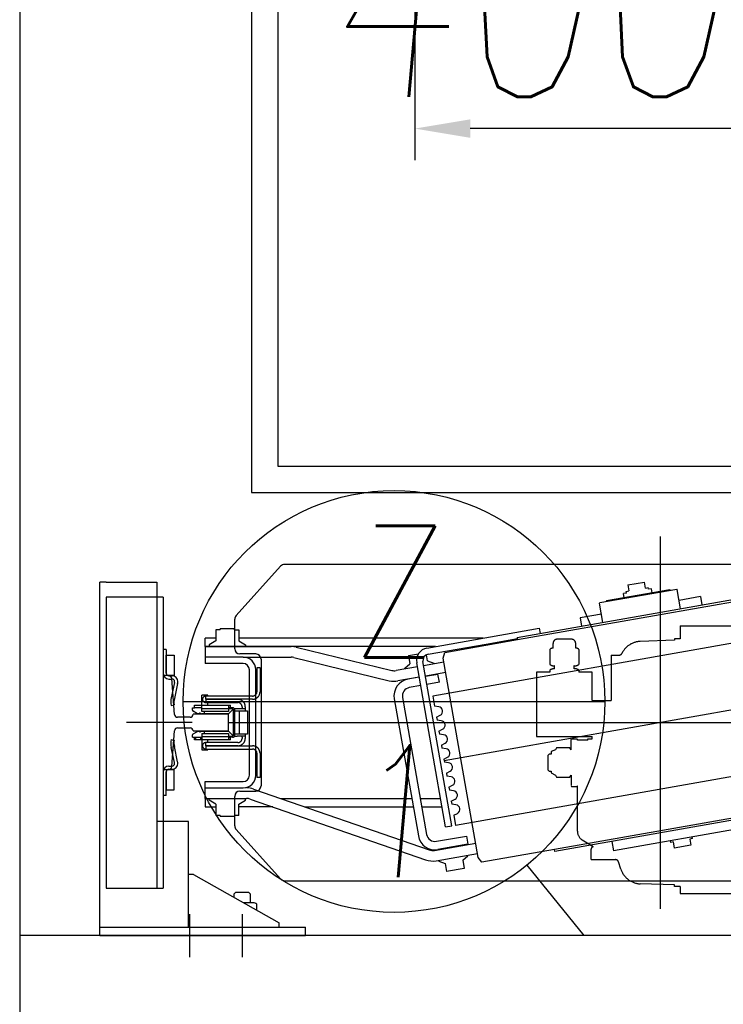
# Model space of a CAD drawing. Header units: millimetres. Extents: x 171 to 266814, y 44 to 350448.
# Tile 45 of 105: x 17758 to 18425, y 21590 to 22524. Entities that reach past the tile are written whole.
import ezdxf

# ---------------------------------------------------------------- set-up
doc = ezdxf.new("R2010")
doc.units = ezdxf.units.MM
doc.header["$LTSCALE"] = 100
doc.linetypes.add('ACAD_ISO02W100', pattern=[15, 12, -3])
for name, color, linetype in [('DASH_25', 1, 'ACAD_ISO02W100'), ('KOTY-DVERE', 8, 'Continuous'), ('NOVÁ TENKÁ', 240, 'Continuous'), ('OBRYSY', 7, 'Continuous'), ('ŽB', 3, 'Continuous')]:
    doc.layers.add(name, color=color, linetype=linetype)
doc.layers.add('DIM_COMP_AUX', color=7, linetype='Continuous', plot=False)
doc.styles.add('CS-ROMANS', font='romans.shx', dxfattribs={"width": 0.75, "oblique": 5})
doc.styles.add('ROMANS', font='romans.shx', dxfattribs={"width": 0.75, "oblique": 5, "height": 200})
doc.dimstyles.new('KONE_mm', dxfattribs={"dimscale": 15, "dimtxt": 3.5, "dimasz": 3.5, "dimexe": 2, "dimexo": 0, "dimgap": 2, "dimtad": 1, "dimdec": 0, "dimrnd": 0.01, "dimzin": 0, "dimdsep": 46, "dimtxsty": 'ROMANS', "dimsah": 1, "dimcen": 0, "dimclrd": 256, "dimclre": 256, "dimclrt": 256, "dimadec": 1, "dimazin": 3, "dimtfac": 1, "dimtdec": 0, "dimtmove": 0, "dimatfit": 3, "dimfxl": 1, "dimtolj": 1, "dimtzin": 0, "dimarcsym": 0})

# ---------------------------------------------------------------- blocks, each defined once
blk = doc.blocks.new('MX20_Planview')
at = {"layer": 'DASH_25', "ltscale": 0.25}
for p, q in [((58.22, 667.01), (58.22, 679.77)), ((58.22, 679.77), (119.22, 679.77)), ((119.22, 679.77), (119.22, 626.77)), ((35.42, 664.05), (31.14, 664.05)), ((36.62, 667.01), (50.86, 667.01)), ((56.36, 667.01), (58.22, 667.01)), ((132, 661.74), (133.59, 665.71)), ((133.59, 665.71), (136, 665.71)), ((136, 667.74), (137.2, 668.94)), ((136, 665.71), (136, 667.74)), ((137.2, 668.94), (150.8, 668.94)), ((150.8, 668.94), (152, 667.74)), ((152, 667.74), (152, 665.71)), ((152, 665.71), (153.61, 665.71)), ((153.61, 665.71), (156, 661.74)), ((207.3, 664.74), (213.81, 664.77)), ((209.91, 640.94), (207.3, 664.74)), ((216.81, 637.28), (213.81, 664.77)), ((26.94, 659.85), (26.94, 646.69)), ((55.16, 662.65), (52.06, 662.65)), ((130.14, 660.67), (132, 661.74)), ((130.14, 648.02), (130.14, 660.67)), ((156, 661.74), (157.86, 660.67)), ((157.86, 660.67), (157.86, 648.02)), ((122, 646.94), (121.5, 646.44)), ((121.5, 646.44), (121.5, 641.44)), ((132, 646.94), (122, 646.94)), ((132, 646.94), (130.14, 648.02)), ((157.86, 648.02), (156, 646.94)), ((156, 646.94), (166, 646.94)), ((166, 646.94), (166.5, 646.44)), ((166.5, 646.44), (166.5, 641.44)), ((35.42, 642.49), (31.14, 642.49)), ((36.62, 639.53), (50.86, 639.53)), ((55.16, 643.89), (52.06, 643.89)), ((56.36, 639.53), (58.22, 639.53)), ((58.22, 626.77), (58.22, 639.53)), ((121.5, 641.44), (122, 640.94)), ((122, 640.94), (122.65, 640.94)), ((122.65, 640.94), (122.58, 640.94)), ((122.65, 630.94), (122.65, 640.94)), ((166.5, 641.44), (166, 640.94)), ((209.91, 640.94), (166, 640.94)), ((240.03, 600.58), (216.81, 637.28)), ((85.01, 626.77), (58.22, 626.77)), ((85.01, 626.77), (85.01, 608.94)), ((115.71, 626.77), (115.71, 611.82)), ((119.22, 626.77), (115.71, 626.77)), ((121.39, 630.94), (121.2, 622.63)), ((121.39, 630.94), (122.65, 630.94)), ((122.65, 630.94), (122.58, 630.94)), ((42, 608.94), (85.01, 608.94)), ((42, 608.94), (42, 601.25)), ((27.95, 548.94), (29.08, 581.31)), ((260.05, 548.94), (258.92, 581.31)), ((260.05, 548.94), (258.92, 581.31)), ((14.25, 543.5), (26.5, 543.5)), ((14.25, 493.5), (14.25, 543.5)), ((26.5, 548.94), (27.95, 548.94)), ((26.5, 543.5), (26.5, 548.94)), ((261.5, 548.94), (260.05, 548.94)), ((261.5, 548.94), (260.05, 548.94)), ((261.5, 543.5), (261.5, 548.94)), ((261.5, 543.5), (268, 543.5)), ((268, -543.5), (268, 543.5)), ((14.25, 493.5), (35.1, 492.94)), ((35.1, 476.71), (35.1, 492.94)), ((47.1, 476.21), (35.6, 476.21)), ((47.1, 473.21), (47.1, 476.21)), ((50.02, 473.21), (47.1, 473.21)), ((50.02, 473.21), (50.02, 471.22)), ((13.84, 423.43), (-37.67, 379.54)), ((-55.94, 233.58), (-55.94, 345.96)), ((-27.63, 164), (-52.19, 216.67)), ((-30.54, 163.5), (-30.54, 151.5)), ((-27.63, 164), (-30.04, 164)), ((-22.54, 161.5), (-22.54, 161.5)), ((-30.04, 151), (-22.54, 151)), ((-22.54, 153.5), (-22.54, 153.5)), ((-22.54, 151), (-22.54, 149)), ((-22.54, 149), (-21.79, 149)), ((-20.94, 99.71), (-20.94, 140.78)), ((-20.94, 101.71), (-20.94, 99.71)), ((-10.94, 89.71), (0, 89.71)), ((0, -89.71), (0, 89.71)), ((-10.94, -89.71), (0, -89.71)), ((-20.94, -101.71), (-20.94, -99.71)), ((-20.94, -99.71), (-20.94, -140.78)), ((-22.54, -149), (-21.79, -149)), ((-22.54, -151), (-22.54, -149)), ((-30.54, -163.5), (-30.54, -151.5)), ((-30.04, -151), (-22.54, -151)), ((-27.63, -164), (-52.19, -216.67)), ((-27.63, -164), (-30.04, -164)), ((-55.94, -233.58), (-55.94, -345.96)), ((13.84, -423.43), (-37.67, -379.54)), ((47.02, -473.21), (50.02, -473.21)), ((47.02, -473.21), (47.02, -476.21)), ((50.02, -473.21), (50.02, -471.22)), ((35.02, -492.94), (35.02, -476.71)), ((35.52, -476.21), (47.02, -476.21)), ((14.25, -493.5), (35.02, -492.94)), ((14.25, -543.5), (14.25, -493.5)), ((14.25, -543.5), (26.5, -543.5)), ((26.5, -543.5), (26.5, -548.94)), ((26.5, -548.94), (27.95, -548.94)), ((27.95, -548.94), (29.08, -581.31)), ((260.05, -548.94), (258.92, -581.31)), ((260.05, -548.94), (258.92, -581.31)), ((261.5, -548.94), (260.05, -548.94)), ((261.5, -548.94), (260.05, -548.94)), ((261.5, -543.5), (261.5, -548.94)), ((261.5, -543.5), (268, -543.5)), ((42, -608.94), (42, -601.25)), ((236, -627.94), (236, -604.77)), ((238.04, -601.93), (238.04, -601.93)), ((245.12, -599.63), (238.07, -601.92)), ((42, -608.94), (85.01, -608.94)), ((85.01, -613.07), (85.01, -608.94)), ((85.01, -626.77), (85.01, -608.94)), ((58.22, -626.77), (58.22, -639.53)), ((85.01, -626.77), (58.22, -626.77)), ((121.3, -626.77), (119.22, -626.77)), ((119.22, -679.77), (119.22, -626.77)), ((121.39, -630.94), (121.3, -626.77)), ((122.58, -630.94), (121.39, -630.94)), ((122.58, -630.94), (122.58, -640.94)), ((224, -625.92), (217.44, -636.29)), ((236, -627.94), (226, -627.94)), ((236, -627.94), (226, -627.94)), ((35.42, -642.49), (31.14, -642.49)), ((36.62, -639.53), (50.86, -639.53)), ((55.16, -643.89), (52.06, -643.89)), ((56.36, -639.53), (58.22, -639.53)), ((121.5, -641.44), (122, -640.94)), ((121.5, -646.44), (121.5, -641.44)), ((122.58, -640.94), (122, -640.94)), ((166.5, -641.44), (166, -640.94)), ((208.99, -640.94), (166, -640.94)), ((166.5, -646.44), (166.5, -641.44)), ((26.94, -646.69), (26.94, -659.85)), ((122, -646.94), (121.5, -646.44)), ((132, -646.94), (122, -646.94)), ((132, -646.94), (130.14, -648.02)), ((132, -646.94), (130.14, -648.02)), ((132, -646.94), (130.14, -648.02)), ((132, -646.94), (130.14, -648.02)), ((132, -646.94), (130.14, -648.02)), ((132, -646.94), (130.14, -648.02)), ((132, -646.94), (130.14, -648.02)), ((130.14, -648.02), (130.14, -660.67)), ((130.14, -648.02), (130.14, -660.67)), ((130.14, -648.02), (130.14, -660.67)), ((130.14, -648.02), (130.14, -660.67)), ((130.14, -648.02), (130.14, -660.67)), ((130.14, -648.02), (130.14, -660.67)), ((130.14, -648.02), (130.14, -660.67)), ((157.86, -648.02), (156, -646.94)), ((156, -646.94), (165.65, -646.94)), ((157.86, -648.02), (156, -646.94)), ((157.86, -648.02), (156, -646.94)), ((157.86, -648.02), (156, -646.94)), ((157.86, -648.02), (156, -646.94)), ((157.86, -660.67), (157.86, -648.02)), ((157.86, -660.67), (157.86, -648.02)), ((157.86, -660.67), (157.86, -648.02)), ((157.86, -660.67), (157.86, -648.02)), ((157.86, -660.67), (157.86, -648.02)), ((166, -646.94), (166.5, -646.44)), ((55.16, -662.65), (52.06, -662.65)), ((130.14, -660.67), (132, -661.74)), ((130.14, -660.67), (132, -661.74)), ((130.14, -660.67), (132, -661.74)), ((130.14, -660.67), (132, -661.74)), ((130.14, -660.67), (132, -661.74)), ((130.14, -660.67), (132, -661.74)), ((130.14, -660.67), (132, -661.74)), ((132, -661.74), (133.59, -665.71)), ((132, -661.74), (133.59, -665.71)), ((132, -661.74), (133.59, -665.71)), ((132, -661.74), (133.59, -665.71)), ((132, -661.74), (133.59, -665.71)), ((132, -661.74), (133.59, -665.71)), ((132, -661.74), (133.59, -665.71)), ((153.61, -665.71), (156, -661.74)), ((153.61, -665.71), (156, -661.74)), ((153.61, -665.71), (156, -661.74)), ((153.61, -665.71), (156, -661.74)), ((153.61, -665.71), (156, -661.74)), ((156, -661.74), (157.86, -660.67)), ((156, -661.74), (157.86, -660.67)), ((156, -661.74), (157.86, -660.67)), ((156, -661.74), (157.86, -660.67)), ((156, -661.74), (157.86, -660.67)), ((35.42, -664.05), (31.14, -664.05)), ((36.62, -667.01), (50.86, -667.01)), ((56.36, -667.01), (58.22, -667.01)), ((58.22, -667.01), (58.22, -679.77)), ((133.59, -665.71), (136, -665.71)), ((133.59, -665.71), (136, -665.71)), ((133.59, -665.71), (136, -665.71)), ((133.59, -665.71), (136, -665.71)), ((133.59, -665.71), (136, -665.71)), ((133.59, -665.71), (136, -665.71)), ((133.59, -665.71), (136, -665.71)), ((136, -665.71), (136, -667.74)), ((136, -665.71), (136, -667.74)), ((136, -665.71), (136, -667.74)), ((136, -665.71), (136, -667.74)), ((136, -665.71), (136, -667.74)), ((136, -665.71), (136, -667.74)), ((136, -667.74), (137.2, -668.94)), ((136, -667.74), (137.2, -668.94)), ((136, -667.74), (137.2, -668.94)), ((136, -667.74), (137.2, -668.94)), ((136, -667.74), (137.2, -668.94)), ((136, -667.74), (137.2, -668.94)), ((137.2, -668.94), (150.8, -668.94)), ((137.2, -668.94), (150.8, -668.94)), ((137.2, -668.94), (150.8, -668.94)), ((137.2, -668.94), (150.8, -668.94)), ((137.2, -668.94), (150.8, -668.94)), ((137.2, -668.94), (139.4, -668.94)), ((150.8, -668.94), (152, -667.74)), ((150.8, -668.94), (152, -667.74)), ((150.8, -668.94), (152, -667.74)), ((150.8, -668.94), (152, -667.74)), ((150.8, -668.94), (152, -667.74)), ((152, -665.71), (153.61, -665.71)), ((152, -667.74), (152, -665.71)), ((152, -667.74), (152, -665.71)), ((152, -667.74), (152, -665.71)), ((152, -667.74), (152, -665.71)), ((152, -667.74), (152, -665.71)), ((152, -665.71), (153.61, -665.71)), ((152, -665.71), (153.61, -665.71)), ((152, -665.71), (153.61, -665.71)), ((152, -665.71), (153.61, -665.71)), ((58.22, -679.77), (119.22, -679.77))]:
    blk.add_line(p, q, dxfattribs=at)
for centre, radius, start, end in [((31.14, 659.85), 4.2, 90, 180), ((40.59, 663.58), 5.25, 139.11761, 174.81528), ((46.89, 663.58), 5.25, 349.84147, 40.88239), ((60.33, 663.58), 5.25, 139.11761, 190.15853), ((31.14, 646.69), 4.2, 180, 270), ((40.59, 642.97), 5.25, 185.18472, 220.88239), ((46.89, 642.97), 5.25, 319.11761, 10.15853), ((60.33, 642.97), 5.25, 169.84147, 220.88239), ((107.21, 622.94), 14, 307.39164, 360), ((49.07, 580.61), 20, 117.19865, 178), ((39, 601.25), 3, 288.03429, 360), ((238.93, 580.61), 20, 2, 86.84122), ((35.6, 476.71), 0.5, 180, 270), ((-77.38, 530.07), 140.33, 310.54203, 335.20761), ((-15.94, 345.96), 40, 122.89816, 180), ((-15.94, 233.58), 40, 180, 205), ((-30.04, 163.5), 0.5, 90, 180), ((-30.04, 151.5), 0.5, 180, 270), ((-60.94, 140.78), 40, 0, 11.85223), ((-10.94, 99.71), 10, 180, 270), ((-10.94, -99.71), 10, 90, 180), ((-60.94, -140.78), 40, 348.14777, 0), ((-30.04, -151.5), 0.5, 90, 180), ((-30.04, -163.5), 0.5, 180, 270), ((-15.94, -233.58), 40, 155, 180), ((-15.94, -345.96), 40, 180, 237.10184), ((-77.38, -530.07), 140.33, 24.79239, 49.45797), ((35.52, -476.71), 0.5, 90, 180), ((49.07, -580.61), 20, 182, 242.80135), ((238.93, -580.61), 20, 288.03429, 358), ((238.93, -580.61), 20, 288.03429, 358), ((39, -601.25), 3, 360, 71.96571), ((239, -604.77), 3, 108.03429, 180), ((226, -625.94), 2, 179.41992, 270), ((31.14, -646.69), 4.2, 90, 180), ((40.59, -642.97), 5.25, 139.11761, 174.81528), ((46.89, -642.97), 5.25, 349.84147, 40.88239), ((60.33, -642.97), 5.25, 139.11761, 190.15853), ((208.99, -630.94), 10, 270, 327.68631), ((31.14, -659.85), 4.2, 180, 270), ((46.89, -663.58), 5.25, 319.11761, 10.15853), ((60.33, -663.58), 5.25, 169.84147, 220.88239), ((40.59, -663.58), 5.25, 185.18472, 220.88239)]:
    blk.add_arc(centre, radius, start, end, dxfattribs=at)
blk = doc.blocks.new('*D20')
at = {"layer": 'Defpoints', "color": 0, "transparency": 16777216}
for p in [(-429.76, 1725), (-300, 1725), (-300, 1325)]:
    blk.add_point(p, dxfattribs=at)
at = {"layer": 'DIM_COMP_AUX', "lineweight": -2, "transparency": 16777216}
for p, q in [((-300, 1725), (-459.76, 1725)), ((-429.76, 1377.5), (-429.76, 1672.5)), ((-300, 1325), (-459.76, 1325))]:
    blk.add_line(p, q, dxfattribs=at)
at = {"layer": 'DIM_COMP_AUX', "transparency": 16777216}
for points in [[(-421.01, 1672.5), (-438.51, 1672.5), (-429.76, 1725)], [(-421.01, 1377.5), (-438.51, 1377.5), (-429.76, 1325)]]:
    blk.add_solid(points, dxfattribs=at)
at = {"layer": 'DIM_COMP_AUX', "transparency": 16777216, "insert": (-299.76, 1525), "char_height": 200, "attachment_point": 5, "rotation": 270, "style": 'ROMANS'}
blk.add_mtext('\\A1;400.0', dxfattribs=at)
blk = doc.blocks.new('10030_Elevator_0')
at = {"layer": 'NOVÁ TENKÁ'}
for p, q in [((-1195, 2024), (-1195, 1829)), ((-1195, 2024), (-1187, 2024)), ((-1187, 2024), (-1187, 1940)), ((-1187, 2024), (-860, 2024)), ((-1187, 2024), (-1187, 1884)), ((-873.99, 2018), (-1149.99, 2018)), ((-1149.99, 2018), (-1149.99, 1964)), ((-873.99, 1964), (-873.99, 2018)), ((-860, 2018), (-860, 2024)), ((-860, 2018), (-860, 1970)), ((-993, 1936.41), (-993, 1998.61)), ((-873.99, 1970), (-1149.99, 1970)), ((-873.99, 1964), (-1149.99, 1964)), ((-1087, 1940), (-1087, 1970)), ((-860, 1970), (-1087, 1970)), ((-923.99, 1970), (-1071.99, 1970)), ((-1062.24, 1961), (-1062.24, 1964)), ((-1062.24, 1961), (-1039.74, 1961)), ((-1039.74, 1961), (-1056.74, 1961)), ((-1056.74, 1961), (-1056.74, 1953.58)), ((-923.74, 1961), (-946.24, 1961)), ((-946.24, 1961), (-929.24, 1961)), ((-929.24, 1961), (-929.24, 1953.58)), ((-923.74, 1961), (-923.74, 1964)), ((-1056.74, 1953.58), (-1047.24, 1953.58)), ((-1047.24, 1953.58), (-1037.74, 1953.58)), ((-1037.74, 1953.58), (-1037.74, 1960)), ((-1037.24, 1958.5), (-1037.24, 1955.5)), ((-1034.24, 1958.5), (-1034.24, 1955.5)), ((-1031.01, 1953.11), (-1016.53, 1956.16)), ((-1030.14, 1950.24), (-1015.66, 1953.29)), ((-1009.24, 1956.24), (-1009.92, 1953.31)), ((-976.74, 1956.24), (-976.07, 1953.31)), ((-955.85, 1950.24), (-970.33, 1953.29)), ((-954.97, 1953.11), (-969.45, 1956.16)), ((-951.74, 1958.5), (-951.74, 1955.5)), ((-948.74, 1958.5), (-948.74, 1955.5)), ((-948.24, 1953.58), (-948.24, 1960)), ((-938.74, 1953.58), (-948.24, 1953.58)), ((-929.24, 1953.58), (-938.74, 1953.58)), ((-1174.62, 1939), (-1215.38, 1939)), ((-1187, 1940), (-1137, 1940)), ((-1137, 1935), (-1183, 1854)), ((-1137, 1940), (-1087, 1940)), ((-1137, 1935), (-1137, 1939.81)), ((-1073, 1924), (-1073, 1914)), ((-1065, 1924), (-1073, 1924)), ((-1065, 1924), (-1065, 1884.68)), ((-1065, 1924), (-1049, 1924)), ((-1055, 1924), (-1055, 1888)), ((-1049, 1924), (-1049, 1888)), ((-921, 1924), (-937, 1924)), ((-937, 1888), (-937, 1924)), ((-931, 1888), (-931, 1924)), ((-931, 1888), (-931, 1924)), ((-921, 1924), (-921, 1842.4)), ((-921, 1924), (-913, 1924)), ((-921, 1705.61), (-921, 1924)), ((-913, 1914), (-913, 1924)), ((-1070.33, 1914), (-1066.72, 1920.25)), ((-1066.72, 1920.25), (-1065, 1920.25)), ((-919.28, 1920.25), (-921, 1920.25)), ((-915.67, 1914), (-919.28, 1920.25)), ((-1082, 1896.08), (-1082, 1909.92)), ((-1081, 1909.92), (-1082, 1909.92)), ((-1081, 1909.92), (-1081, 1914)), ((-1070.33, 1914), (-1081, 1914)), ((-905, 1914), (-915.67, 1914)), ((-905, 1909.92), (-905, 1914)), ((-905, 1909.92), (-904, 1909.92)), ((-904, 1896.08), (-904, 1909.92)), ((-1155.75, 1897), (-1158.58, 1897)), ((-1154.15, 1895.4), (-1155.75, 1897)), ((-1091.08, 1896), (-1063, 1896)), ((-1081, 1896.08), (-1082, 1896.08)), ((-1081, 1892), (-1081, 1896.08)), ((-923, 1896), (-894.92, 1896)), ((-905, 1896.08), (-904, 1896.08)), ((-905, 1896.08), (-905, 1892)), ((-1174.62, 1889), (-1215.38, 1889)), ((-1164, 1881), (-1164, 1887.46)), ((-1154.15, 1889), (-1154.15, 1895.4)), ((-1154.15, 1882.6), (-1154.15, 1889)), ((-1094.43, 1894.72), (-1141.34, 1852.49)), ((-1081, 1892), (-1070.33, 1892)), ((-1073, 1859.91), (-1073, 1892)), ((-1070.33, 1892), (-1066.72, 1885.75)), ((-1058, 1891), (-1058, 1876)), ((-931, 1888), (-931, 1842.4)), ((-928, 1876), (-928, 1891)), ((-915.67, 1892), (-919.28, 1885.75)), ((-905, 1892), (-915.67, 1892)), ((-913, 1660.24), (-913, 1892)), ((-844.66, 1852.49), (-891.57, 1894.72)), ((-1187, 1884), (-1187, 1829)), ((-1164, 1881), (-1155.75, 1881)), ((-1164, 1878.61), (-1164, 1881)), ((-1155.75, 1881), (-1154.15, 1882.6)), ((-1065.55, 1881.41), (-1123.25, 1714.91)), ((-1056.1, 1878.13), (-1113.8, 1711.63)), ((-1066.72, 1885.75), (-1065, 1885.75)), ((-1043, 1882), (-993, 1882)), ((-993, 1882), (-943, 1882)), ((-919.28, 1885.75), (-921, 1885.75)), ((775, 1880), (-775, 1880)), ((-775, 1880), (-775, 205)), ((-1170.99, 1875.14), (-1165.29, 1875.14)), ((-933, 1871), (-1053, 1871)), ((-1043, 1876), (-993, 1876)), ((-993, 1876), (-943, 1876)), ((-1143, 1848.77), (-1143, 1135.23)), ((-1065, 1852.46), (-1065, 1728.08)), ((-843, 1135.23), (-843, 1848.77)), ((750, 1855), (-750, 1855)), ((-750, 1855), (-750, 205)), ((-931.28, 1840.03), (-953.32, 1749.4)), ((-921.57, 1837.67), (-943.6, 1747.04)), ((-1195, 1829), (-1187, 1829)), ((-1073, 1829.37), (-1073, 1726.67)), ((-970.55, 1744.74), (-1100.54, 1721.82)), ((-969.16, 1736.86), (-1099.15, 1713.94)), ((-950.01, 1720.94), (-953.58, 1741.2)), ((-940.16, 1722.68), (-943.74, 1742.94)), ((-957.98, 1719.54), (-959.89, 1730.37)), ((-950.1, 1720.93), (-952.01, 1731.76)), ((-942.25, 1734.5), (-941.52, 1734.62)), ((-941.52, 1734.62), (-937.44, 1729.76)), ((-929.56, 1731.15), (-937.44, 1729.76)), ((-929.56, 1731.15), (-927.9, 1721.72)), ((-1091.91, 1695.92), (-936.31, 1723.36)), ((-1073, 1718.55), (-1073, 1699.26)), ((-1065, 1719.96), (-1065, 1700.67)), ((-950.63, 1723.93), (-950.54, 1723.95)), ((-1090.87, 1690.01), (-935.27, 1717.45)), ((-954.85, 1701.81), (-956.94, 1713.63)), ((-949.06, 1715.02), (-946.98, 1703.2)), ((-945.58, 1695.83), (-948.97, 1715.03)), ((-948.88, 1713.98), (-948.79, 1714)), ((-935.74, 1697.57), (-939.12, 1716.77)), ((-934.49, 1713.02), (-936.66, 1707.05)), ((-934.49, 1713.02), (-928.78, 1714.03)), ((-928.32, 1712.58), (-918.6, 1657.43)), ((-922.41, 1713.62), (-903.66, 1607.27)), ((-1124.35, 1702.39), (-1126.53, 1696.42)), ((-1124.35, 1702.39), (-1123.63, 1702.51)), ((-1124.05, 1704.89), (-1117.12, 1665.58)), ((-1114.2, 1706.62), (-1107.27, 1667.32)), ((-1108.48, 1674.72), (-1113.52, 1703.28)), ((-1105.64, 1704.67), (-1100.61, 1676.11)), ((-1017.85, 1695.48), (-1017.33, 1699.42)), ((-1014.47, 1699.93), (-1017.33, 1699.42)), ((-1014.47, 1699.93), (-1012.63, 1696.4)), ((-1004.56, 1697.83), (-1004.04, 1701.77)), ((-1001.17, 1702.27), (-1004.04, 1701.77)), ((-1001.17, 1702.27), (-999.34, 1698.75)), ((-991.26, 1700.17), (-990.74, 1704.11)), ((-987.88, 1704.62), (-990.74, 1704.11)), ((-987.88, 1704.62), (-986.04, 1701.09)), ((-977.97, 1702.51), (-977.45, 1706.46)), ((-967.89, 1708.14), (-977.45, 1706.46)), ((-895.48, 1297.48), (-967.89, 1708.14)), ((-954.85, 1701.81), (-946.98, 1703.2)), ((-937.39, 1706.92), (-936.66, 1707.05)), ((-1126.53, 1696.42), (-1134.4, 1695.03)), ((-1131.45, 1678.29), (-1134.4, 1695.03)), ((-1120.97, 1664.91), (-931.89, 1698.25)), ((-1091.91, 1695.92), (-1090.87, 1690.01)), ((-1071.03, 1686.1), (-1070.51, 1690.05)), ((-1067.65, 1690.55), (-1070.51, 1690.05)), ((-1067.65, 1690.55), (-1065.81, 1687.02)), ((-1057.74, 1688.45), (-1057.22, 1692.39)), ((-1054.35, 1692.9), (-1057.22, 1692.39)), ((-1054.35, 1692.9), (-1052.52, 1689.37)), ((-1044.44, 1690.79), (-1043.92, 1694.74)), ((-1041.06, 1695.24), (-1043.92, 1694.74)), ((-1041.06, 1695.24), (-1039.22, 1691.71)), ((-1031.15, 1693.14), (-1030.63, 1697.08)), ((-1027.76, 1697.58), (-1030.63, 1697.08)), ((-1027.76, 1697.58), (-1025.93, 1694.06)), ((-931.89, 1698.25), (-926.53, 1696.65)), ((-926.53, 1696.65), (-914.37, 1627.72)), ((-1110.47, 1685.49), (-1110.38, 1685.5)), ((-1080.94, 1688.21), (-1090.5, 1686.52)), ((-1018.09, 1275.86), (-1090.5, 1686.52)), ((-1080.94, 1688.21), (-1079.11, 1684.68)), ((-1123.57, 1679.68), (-1131.45, 1678.29)), ((-1123.57, 1679.68), (-1119.49, 1674.81)), ((-1119.49, 1674.81), (-1118.77, 1674.94)), ((-1100.61, 1676.11), (-1108.48, 1674.72)), ((-1125.46, 1661.58), (-1120.97, 1664.91)), ((-1113.3, 1592.64), (-1125.46, 1661.58)), ((-918.6, 1657.43), (-913.39, 1627.89)), ((-912.4, 1628.06), (-914.37, 1627.72)), ((-914.37, 1627.72), (-872.7, 1391.36)), ((-912.4, 1628.06), (-870.73, 1391.71)), ((-903.66, 1607.27), (-908.58, 1606.4)), ((-1115.27, 1592.29), (-1113.3, 1592.64)), ((-1073.6, 1355.94), (-1115.27, 1592.29)), ((-1071.63, 1356.28), (-1113.3, 1592.64)), ((-893.76, 1568.39), (-901.64, 1567)), ((-890.2, 1548.21), (-893.76, 1568.39)), ((-898.08, 1546.82), (-879.86, 1550.03)), ((-879.86, 1550.03), (-879.28, 1549.62)), ((-879.28, 1549.62), (-866.43, 1476.75)), ((-877.66, 1543.31), (-878.24, 1543.71)), ((-867.06, 1483.24), (-877.66, 1543.31)), ((-1105.72, 1538.13), (-1114.59, 1536.56)), ((-1092.01, 1408.54), (-1114.59, 1536.56)), ((-874.71, 1526.57), (-870.77, 1527.26)), ((-870.25, 1524.31), (-870.77, 1527.26)), ((-870.25, 1524.31), (-868.67, 1524.58)), ((-868.67, 1524.58), (-868.24, 1522.12)), ((-862.52, 1523.13), (-868.24, 1522.12)), ((-862.52, 1523.13), (-859.75, 1507.37)), ((-866.6, 1503.63), (-865.02, 1503.9)), ((-866.08, 1500.67), (-866.6, 1503.63)), ((-865.46, 1506.37), (-859.75, 1507.37)), ((-865.46, 1506.37), (-865.02, 1503.9)), ((-870.02, 1499.98), (-866.08, 1500.67)), ((-1106.26, 1480.15), (-1111.98, 1479.14)), ((-1109.2, 1463.39), (-1111.98, 1479.14)), ((-1105.12, 1482.89), (-1106.7, 1482.61)), ((-1106.26, 1480.15), (-1106.7, 1482.61)), ((-885.05, 1472.96), (-866.83, 1476.17)), ((-867.06, 1483.24), (-867.47, 1482.66)), ((-866.43, 1476.75), (-866.83, 1476.17)), ((-873.61, 1454.16), (-877.17, 1474.34)), ((-1103.48, 1464.4), (-1109.2, 1463.39)), ((-1103.05, 1461.93), (-1103.48, 1464.4)), ((-1101.48, 1462.21), (-1103.05, 1461.93)), ((-873.61, 1454.16), (-881.49, 1452.77))]:
    blk.add_line(p, q, dxfattribs=at)
at = {"layer": 'NOVÁ TENKÁ', "ltscale": 3}
for p, q in [((-948.5, 1964), (-1037.5, 1964)), ((-1037.5, 1964), (-1037.5, 1958.78)), ((-948.5, 1958.78), (-948.5, 1964)), ((-1034.72, 1955.79), (-1000.77, 1953.21)), ((-985.22, 1953.21), (-951.27, 1955.79)), ((-998, 1950.22), (-998, 1938.4)), ((-988, 1938.4), (-988, 1950.22)), ((-1000.94, 1935.4), (-1000.94, 1935.4)), ((-1000.94, 1935.4), (-1000.94, 1902)), ((-985.06, 1902), (-985.06, 1935.4)), ((-985.06, 1935.4), (-985.06, 1935.4)), ((-1000.94, 1902), (-985.06, 1902))]:
    blk.add_line(p, q, dxfattribs=at)
at = {"layer": 'NOVÁ TENKÁ', "ltscale": 0.33}
for p, q in [((-993, 1902), (-993, 1082)), ((-956.78, 1286.67), (-1029.2, 1697.33)), ((-1169.57, 1492), (-816.43, 1492))]:
    blk.add_line(p, q, dxfattribs=at)
at = {"layer": 'NOVÁ TENKÁ'}
for points in [[(-1187, 1950), (-1187, 1854), (-1183, 1854)], [(-1009.54, 1934.02), (-1006.98, 1934.02)], [(-1009.54, 1927.05), (-1009.54, 1934.02)], [(-1009.54, 1932.96), (-1006.98, 1932.96)], [(-1006.98, 1936.05), (-1004.6, 1936.05)], [(-1006.98, 1936.05), (-1006.98, 1934.02)], [(-1006.98, 1934.02), (-1006.98, 1927.05)], [(-1003.72, 1935.52), (-1003.89, 1935.7), (-1004.07, 1935.87), (-1004.34, 1935.96), (-1004.6, 1936.05)], [(-1003.72, 1935.52), (-1001.42, 1931.29)], [(-984.66, 1931.29), (-982.28, 1935.52)], [(-981.4, 1936.05), (-981.66, 1935.96), (-981.93, 1935.87), (-982.11, 1935.7), (-982.28, 1935.52)], [(-981.4, 1936.05), (-979.02, 1936.05)], [(-979.02, 1936.05), (-979.02, 1934.02)], [(-979.02, 1934.02), (-976.46, 1934.02)], [(-979.02, 1927.05), (-979.02, 1934.02)], [(-976.46, 1934.02), (-976.46, 1927.05)], [(-1003.54, 1927.05), (-1018.98, 1927.05)], [(-1018.98, 1927.05), (-1018.98, 1921.49)], [(-1015.1, 1926.52), (-1015.36, 1926.52), (-1015.71, 1926.43), (-1015.98, 1926.43), (-1016.24, 1926.26), (-1016.51, 1926.17), (-1016.77, 1925.99), (-1017.04, 1925.82), (-1017.21, 1925.64), (-1017.39, 1925.46), (-1017.57, 1925.2), (-1017.74, 1924.93), (-1017.83, 1924.67), (-1018.01, 1924.41), (-1018.01, 1924.05), (-1018.1, 1923.79), (-1018.1, 1923.52)], [(-1015.1, 1923.52), (-1018.1, 1923.52)], [(-1018.1, 1923.52), (-1018.1, 1879.07)], [(-1012.01, 1923.52), (-1012.01, 1923.79), (-1012.1, 1924.05), (-1012.19, 1924.41), (-1012.27, 1924.67), (-1012.36, 1924.93), (-1012.54, 1925.2), (-1012.72, 1925.46), (-1012.89, 1925.64), (-1013.16, 1925.82), (-1013.33, 1925.99), (-1013.6, 1926.17), (-1013.86, 1926.26), (-1014.13, 1926.43), (-1014.48, 1926.43), (-1014.74, 1926.52), (-1015.1, 1926.52)], [(-1015.1, 1923.52), (-1015.1, 1879.07)], [(-1015.01, 1923.52), (-1015.1, 1923.52)], [(-1015.1, 1923.52), (-1015.1, 1923.52)], [(-1015.01, 1923.52), (-1012.01, 1923.52)], [(-1015.01, 1893), (-1015.01, 1923.52)], [(-1012.01, 1893), (-1012.01, 1923.52)], [(-1009.54, 1928.11), (-1006.98, 1928.11)], [(-1009.54, 1902), (-1009.54, 1927.05)], [(-1006.45, 1902), (-1006.45, 1927.05)], [(-1003.54, 1927.05), (-1003.54, 1902)], [(-1001.25, 1925.02), (-1003.54, 1925.02)], [(-1002.04, 1928.99), (-1001.95, 1929.35), (-1001.69, 1929.61)], [(-1001.69, 1928.37), (-1001.95, 1928.73), (-1002.04, 1928.99)], [(-1001.69, 1929.61), (-1001.51, 1929.79), (-1001.34, 1929.96), (-1001.25, 1930.23), (-1001.25, 1930.49)], [(-1001.25, 1927.58), (-1001.25, 1927.85), (-1001.34, 1928.02), (-1001.51, 1928.29), (-1001.69, 1928.37)], [(-1001.25, 1930.76), (-1001.25, 1931.02), (-1001.42, 1931.29)], [(-1001.25, 1930.76), (-1001.25, 1930.49)], [(-1001.25, 1927.58), (-1001.25, 1902)], [(-984.66, 1931.29), (-984.75, 1931.02), (-984.75, 1930.76)], [(-984.75, 1930.49), (-984.75, 1930.76)], [(-984.75, 1930.49), (-984.75, 1930.23), (-984.66, 1929.96), (-984.49, 1929.79), (-984.31, 1929.61)], [(-984.31, 1928.37), (-984.49, 1928.29), (-984.66, 1928.02), (-984.75, 1927.85), (-984.75, 1927.58)], [(-984.75, 1902), (-984.75, 1927.58)], [(-982.55, 1925.02), (-984.75, 1925.02)], [(-984.05, 1928.99), (-984.13, 1929.35), (-984.31, 1929.61)], [(-984.31, 1928.37), (-984.13, 1928.73), (-984.05, 1928.99)], [(-982.55, 1927.05), (-967.02, 1927.05)], [(-982.55, 1902), (-982.55, 1927.05)], [(-979.64, 1927.05), (-979.64, 1902)], [(-976.46, 1927.05), (-976.46, 1902)], [(-970.99, 1926.52), (-971.26, 1926.52), (-971.61, 1926.43), (-971.87, 1926.43), (-972.14, 1926.26), (-972.4, 1926.17), (-972.67, 1925.99), (-972.93, 1925.82), (-973.11, 1925.64), (-973.28, 1925.46), (-973.46, 1925.2), (-973.64, 1924.93), (-973.73, 1924.67), (-973.9, 1924.41), (-973.9, 1924.05), (-973.99, 1923.79), (-973.99, 1923.52)], [(-973.99, 1923.52), (-973.99, 1893)], [(-970.99, 1923.52), (-973.99, 1923.52)], [(-967.9, 1923.52), (-967.9, 1923.79), (-967.99, 1924.05), (-968.08, 1924.41), (-968.17, 1924.67), (-968.26, 1924.93), (-968.43, 1925.2), (-968.61, 1925.46), (-968.79, 1925.64), (-969.05, 1925.82), (-969.23, 1925.99), (-969.49, 1926.17), (-969.76, 1926.26), (-970.02, 1926.43), (-970.37, 1926.43), (-970.64, 1926.52), (-970.99, 1926.52)], [(-970.99, 1923.52), (-970.99, 1893)], [(-970.9, 1923.52), (-970.99, 1923.52)], [(-970.99, 1923.52), (-970.99, 1923.52)], [(-970.9, 1879.07), (-970.9, 1923.52)], [(-970.9, 1923.52), (-967.9, 1923.52)], [(-967.9, 1879.07), (-967.9, 1923.52)], [(-967.02, 1921.49), (-967.02, 1927.05)], [(-1018.98, 1921.49), (-1018.1, 1921.49)], [(-1015.1, 1921.49), (-1015.01, 1921.49)], [(-1012.01, 1921.49), (-1009.54, 1921.49)], [(-976.46, 1921.49), (-973.99, 1921.49)], [(-970.99, 1921.49), (-970.9, 1921.49)], [(-967.9, 1921.49), (-967.02, 1921.49)], [(-1003.54, 1902), (-1009.54, 1902)], [(-1009.54, 1900.06), (-1009.54, 1902)], [(-1009.54, 1900.06), (-1006.98, 1900.06)], [(-1006.98, 1902), (-1006.98, 1900.06)], [(-1006.98, 1898.03), (-1006.98, 1900.06)], [(-1006.98, 1900.06), (-1003.98, 1896)], [(-1006.98, 1898.03), (-1006.98, 1897.59), (-1006.89, 1897.24), (-1006.63, 1896.88), (-1006.45, 1896.62), (-1006.1, 1896.35), (-1005.75, 1896.18), (-1005.39, 1896.09), (-1005.04, 1896)], [(-1006.28, 1899), (-1006.28, 1902)], [(-1006.01, 1896.27), (-1006.01, 1893.62)], [(-1005.39, 1897.85), (-1001.25, 1902)], [(-1005.04, 1896), (-1003.98, 1896)], [(-1004.78, 1897.06), (-981.22, 1897.06)], [(-1003.98, 1884.01), (-1003.98, 1896)], [(-1003.98, 1896), (-982.02, 1896)], [(-1001.25, 1902), (-984.75, 1902)], [(-984.75, 1902), (-980.61, 1897.85)], [(-976.46, 1902), (-982.55, 1902)], [(-982.02, 1896), (-979.02, 1900.06)], [(-982.02, 1896), (-982.02, 1884.01)], [(-982.02, 1896), (-981.05, 1896)], [(-981.05, 1896), (-980.61, 1896.09), (-980.25, 1896.18), (-979.9, 1896.35), (-979.55, 1896.62), (-979.37, 1896.88), (-979.2, 1897.24), (-979.02, 1897.59), (-979.02, 1898.03)], [(-979.99, 1893.62), (-979.99, 1896.27)], [(-979.72, 1902), (-979.72, 1899)], [(-979.02, 1900.06), (-979.02, 1902)], [(-979.02, 1898.03), (-979.02, 1900.06)], [(-979.02, 1900.06), (-976.46, 1900.06)], [(-976.46, 1902), (-976.46, 1900.06)], [(-1015.01, 1893), (-1015.01, 1892.65), (-1015.01, 1892.3), (-1014.92, 1891.94), (-1014.83, 1891.59), (-1014.83, 1891.24), (-1014.66, 1890.97), (-1014.57, 1890.62), (-1014.48, 1890.27), (-1014.3, 1890), (-1014.13, 1889.65), (-1014.04, 1889.39), (-1013.77, 1889.12), (-1013.6, 1888.86), (-1013.42, 1888.59), (-1013.16, 1888.33), (-1012.98, 1888.06), (-1012.72, 1887.89), (-1012.45, 1887.62), (-1012.19, 1887.45), (-1011.92, 1887.18), (-1011.66, 1887), (-1011.3, 1886.83), (-1011.04, 1886.74), (-1010.77, 1886.56), (-1010.42, 1886.47), (-1010.07, 1886.3), (-1009.72, 1886.21), (-1009.45, 1886.21), (-1009.1, 1886.12), (-1008.75, 1886.03), (-1008.39, 1886.03), (-1008.04, 1886.03)], [(-1012.01, 1893), (-1012.01, 1892.65), (-1011.92, 1892.21), (-1011.83, 1891.86), (-1011.66, 1891.5), (-1011.57, 1891.15), (-1011.3, 1890.8), (-1011.13, 1890.44), (-1010.86, 1890.18), (-1010.6, 1889.92), (-1010.25, 1889.74), (-1009.89, 1889.47), (-1009.54, 1889.3), (-1009.19, 1889.21), (-1008.83, 1889.12), (-1008.39, 1889.03), (-1008.04, 1889.03)], [(-1006.98, 1889.03), (-1008.04, 1889.03)], [(-1006.98, 1889.03), (-1006.01, 1889.03)], [(-1006.01, 1886.03), (-1006.01, 1893.53)], [(-1003.98, 1891.5), (-982.02, 1891.5)], [(-979.99, 1886.03), (-979.99, 1893.53)], [(-979.99, 1889.03), (-979.02, 1889.03)], [(-978.05, 1889.03), (-979.02, 1889.03)], [(-978.05, 1886.03), (-977.61, 1886.03), (-977.25, 1886.03), (-976.9, 1886.12), (-976.64, 1886.21), (-976.28, 1886.21), (-975.93, 1886.3), (-975.58, 1886.47), (-975.31, 1886.56), (-974.96, 1886.74), (-974.7, 1886.83), (-974.34, 1887), (-974.08, 1887.18), (-973.81, 1887.45), (-973.55, 1887.62), (-973.28, 1887.89), (-973.02, 1888.06), (-972.84, 1888.33), (-972.58, 1888.59), (-972.4, 1888.86), (-972.23, 1889.12), (-972.05, 1889.39), (-971.87, 1889.65), (-971.7, 1890), (-971.52, 1890.27), (-971.43, 1890.62), (-971.34, 1890.97), (-971.26, 1891.24), (-971.17, 1891.59), (-971.08, 1891.94), (-971.08, 1892.3), (-970.99, 1892.65), (-970.99, 1893)], [(-978.05, 1889.03), (-977.61, 1889.03), (-977.17, 1889.12), (-976.81, 1889.21), (-976.46, 1889.3), (-976.11, 1889.47), (-975.75, 1889.74), (-975.49, 1889.92), (-975.14, 1890.18), (-974.96, 1890.44), (-974.7, 1890.8), (-974.52, 1891.15), (-974.34, 1891.5), (-974.17, 1891.86), (-974.08, 1892.21), (-973.99, 1892.65), (-973.99, 1893)], [(-1022.15, 1872.01), (-1021.71, 1872.01), (-1021.36, 1872.1), (-1021.01, 1872.1), (-1020.74, 1872.18), (-1020.39, 1872.27), (-1020.04, 1872.36), (-1019.68, 1872.45), (-1019.42, 1872.54), (-1019.07, 1872.71), (-1018.8, 1872.89), (-1018.45, 1873.07), (-1018.18, 1873.24), (-1017.92, 1873.42), (-1017.65, 1873.6), (-1017.39, 1873.86), (-1017.13, 1874.04), (-1016.95, 1874.3), (-1016.68, 1874.57), (-1016.51, 1874.83), (-1016.33, 1875.1), (-1016.16, 1875.36), (-1015.98, 1875.71), (-1015.8, 1875.98), (-1015.63, 1876.33), (-1015.54, 1876.6), (-1015.45, 1876.95), (-1015.36, 1877.3), (-1015.27, 1877.65), (-1015.18, 1877.92), (-1015.18, 1878.27), (-1015.1, 1878.62), (-1015.1, 1879.07)], [(-1022.15, 1875.01), (-1021.71, 1875.01), (-1021.27, 1875.1), (-1020.92, 1875.18), (-1020.57, 1875.36), (-1020.21, 1875.54), (-1019.86, 1875.71), (-1019.6, 1875.98), (-1019.24, 1876.15), (-1019.07, 1876.51), (-1018.8, 1876.77), (-1018.63, 1877.12), (-1018.45, 1877.48), (-1018.27, 1877.83), (-1018.18, 1878.18), (-1018.1, 1878.62), (-1018.1, 1879.07)], [(-1006.98, 1886.03), (-1008.04, 1886.03)], [(-1006.01, 1886.03), (-1006.98, 1886.03)], [(-1003.98, 1886.03), (-1006.01, 1886.03)], [(-982.02, 1884.01), (-1003.98, 1884.01)], [(-979.99, 1886.03), (-982.02, 1886.03)], [(-979.02, 1886.03), (-979.99, 1886.03)], [(-978.05, 1886.03), (-979.02, 1886.03)], [(-970.9, 1879.07), (-970.9, 1878.62), (-970.9, 1878.27), (-970.82, 1877.92), (-970.73, 1877.65), (-970.73, 1877.3), (-970.55, 1876.95), (-970.46, 1876.6), (-970.37, 1876.33), (-970.2, 1875.98), (-970.02, 1875.71), (-969.93, 1875.36), (-969.67, 1875.1), (-969.49, 1874.83), (-969.32, 1874.57), (-969.05, 1874.3), (-968.87, 1874.04), (-968.61, 1873.86), (-968.35, 1873.6), (-968.08, 1873.42), (-967.82, 1873.24), (-967.55, 1873.07), (-967.2, 1872.89), (-966.93, 1872.71), (-966.67, 1872.54), (-966.32, 1872.45), (-965.96, 1872.36), (-965.61, 1872.27), (-965.35, 1872.18), (-964.99, 1872.1), (-964.64, 1872.1), (-964.29, 1872.01), (-963.93, 1872.01)], [(-967.9, 1879.07), (-967.9, 1878.62), (-967.82, 1878.18), (-967.73, 1877.83), (-967.55, 1877.48), (-967.46, 1877.12), (-967.2, 1876.77), (-967.02, 1876.51), (-966.76, 1876.15), (-966.4, 1875.98), (-966.14, 1875.71), (-965.79, 1875.54), (-965.43, 1875.36), (-965.08, 1875.18), (-964.73, 1875.1), (-964.29, 1875.01), (-963.93, 1875.01)], [(-1022.15, 1875.01), (-1045, 1875.01)], [(-1045, 1872.01), (-1045, 1875.01)], [(-1022.15, 1872.01), (-1045, 1872.01)], [(-941, 1875.01), (-963.93, 1875.01)], [(-941, 1872.01), (-963.93, 1872.01)], [(-941, 1872.01), (-941, 1875.01)]]:
    blk.add_lwpolyline(points, dxfattribs=at)
for centre, radius, start, end in [((-1039.74, 1958.5), 5.5, 0, 90), ((-1039.74, 1958.5), 2.5, 0, 90), ((-946.24, 1958.5), 5.5, 90, 180), ((-946.24, 1958.5), 2.5, 90, 180), ((-1031.74, 1955.5), 5.5, 180, 270), ((-1031.74, 1955.5), 2.5, 180, 270), ((-1031.74, 1955.5), 2.5, 270, 286.94645), ((-1012.74, 1943.72), 13, 74.3815, 106.94645), ((-1012.74, 1943.72), 10, 73.57492, 106.94645), ((-973.24, 1943.72), 13, 73.05355, 105.6185), ((-973.24, 1943.72), 10, 73.05355, 106.42508), ((-954.24, 1955.5), 2.5, 253.05355, 270), ((-954.24, 1955.5), 5.5, 270, 0), ((-954.24, 1955.5), 2.5, 270, 0), ((-1031.74, 1955.5), 5.5, 270, 286.94645), ((-954.24, 1955.5), 5.5, 253.05355, 270), ((-1091.08, 1891), 5, 90, 131.98721), ((-1063, 1891), 5, 0, 90), ((-923, 1891), 5, 90, 180), ((-894.92, 1891), 5, 48.01279, 90), ((-1043, 1888), 12, 180, 270), ((-1043, 1888), 6, 180, 270), ((-943, 1888), 12, 270, 0), ((-943, 1888), 6, 270, 0), ((-1169.29, 1878.61), 5.29, 319.11761, 0), ((-1075, 1884.68), 10, 340.88717, 0), ((-1075, 1884.68), 20, 340.88717, 0), ((-1053, 1876), 5, 180, 270), ((-933, 1876), 5, 270, 0), ((-1138, 1848.77), 5, 131.98721, 180), ((-848, 1848.77), 5, 0, 48.01279), ((-941, 1842.4), 10, 346.33331, 0), ((-941, 1842.4), 20, 346.33331, 0), ((-933.89, 1744.67), 20, 166.33331, 190), ((-933.89, 1744.67), 10, 166.33331, 190), ((-967.77, 1728.98), 16, 10, 100), ((-967.77, 1728.98), 8, 10, 100), ((-1097.76, 1706.06), 16, 100, 190), ((-934.23, 1711.54), 12, 10, 100), ((-1104.35, 1708.36), 20, 160.88717, 190), ((-1104.35, 1708.36), 10, 160.88717, 190), ((-1097.76, 1706.06), 8, 100, 190), ((-934.23, 1711.54), 6, 10, 100), ((-995.52, 1700.73), 4.3, 207.5, 352.5), ((-982.23, 1703.08), 4.3, 207.5, 352.5), ((-1048.7, 1691.35), 4.3, 207.5, 352.5), ((-1035.41, 1693.7), 4.3, 207.5, 352.5), ((-1022.11, 1696.04), 4.3, 207.5, 352.5), ((-1008.82, 1698.39), 4.3, 207.5, 352.5), ((-1075.29, 1686.67), 4.3, 207.5, 352.5), ((-1062, 1689.01), 4.3, 207.5, 352.5)]:
    blk.add_arc(centre, radius, start, end, dxfattribs=at)
at = {"layer": 'NOVÁ TENKÁ', "ltscale": 3}
for centre, start, end in [((-1034.5, 1958.78), 180.00001, 265.65677), ((-1001, 1950.22), 0.00001, 85.65677), ((-985, 1950.22), 94.34323, 180.00001), ((-951.5, 1958.78), 274.34323, 0.00002), ((-1001, 1938.4), 271.14599, 0.00001), ((-985, 1938.4), 180.00001, 268.85401)]:
    blk.add_arc(centre, 3, start, end, dxfattribs=at)
at = {"layer": 'NOVÁ TENKÁ', "rotation": 180}
blk.add_blockref('MX20_Planview', (-887, 930), dxfattribs=at)
at = {"layer": 'DIM_COMP_AUX'}
dim = blk.add_linear_dim(base=(-429.76, 1725), p1=(-300, 1325), p2=(-300, 1725), angle=90, dimstyle='KONE_mm', override={"dimdec": 1}, dxfattribs=at)
dim.commit()
dim.dimension.update_dxf_attribs({"geometry": '*D20', "text_midpoint": (-429.76, 1525), "dimtype": 128})

msp = doc.modelspace()

# ---------------------------------------------------------------- linework, layer by layer
at = {"layer": 'KOTY-DVERE', "color": 253}
for p, q in [((17912.654, 21877.378), (18312.654, 21877.378)), ((18238.674, 21722.075), (18292.769, 21655.41))]:
    msp.add_line(p, q, dxfattribs=at)
msp.add_circle((18112.654, 21877.378), 200, dxfattribs=at)
at = {"layer": 'OBRYSY', "color": 253}
msp.add_line((19857.556, 21655.41), (17757.556, 21655.41), dxfattribs=at)
at = {"layer": 'ŽB', "color": 253}
msp.add_line((17757.556, 23857.91), (17757.556, 19332.91), dxfattribs=at)
msp.add_line((17757.556, 23857.91), (17757.556, 19332.91), dxfattribs=at)

# ---------------------------------------------------------------- block references
at = {"color": 253, "rotation": 90}
msp.add_blockref('10030_Elevator_0', (19857.556, 22850.41), dxfattribs=at)

# ---------------------------------------------------------------- texts
at = {"layer": 'KOTY-DVERE', "color": 253, "insert": (18112.654, 21877.378), "char_height": 125, "attachment_point": 5, "style": 'CS-ROMANS'}
msp.add_mtext_dynamic_manual_height_columns('Z\\P1', width=141.62944, gutter_width=12.5, heights=[0], dxfattribs=at)

doc.saveas('drawing.dxf')
